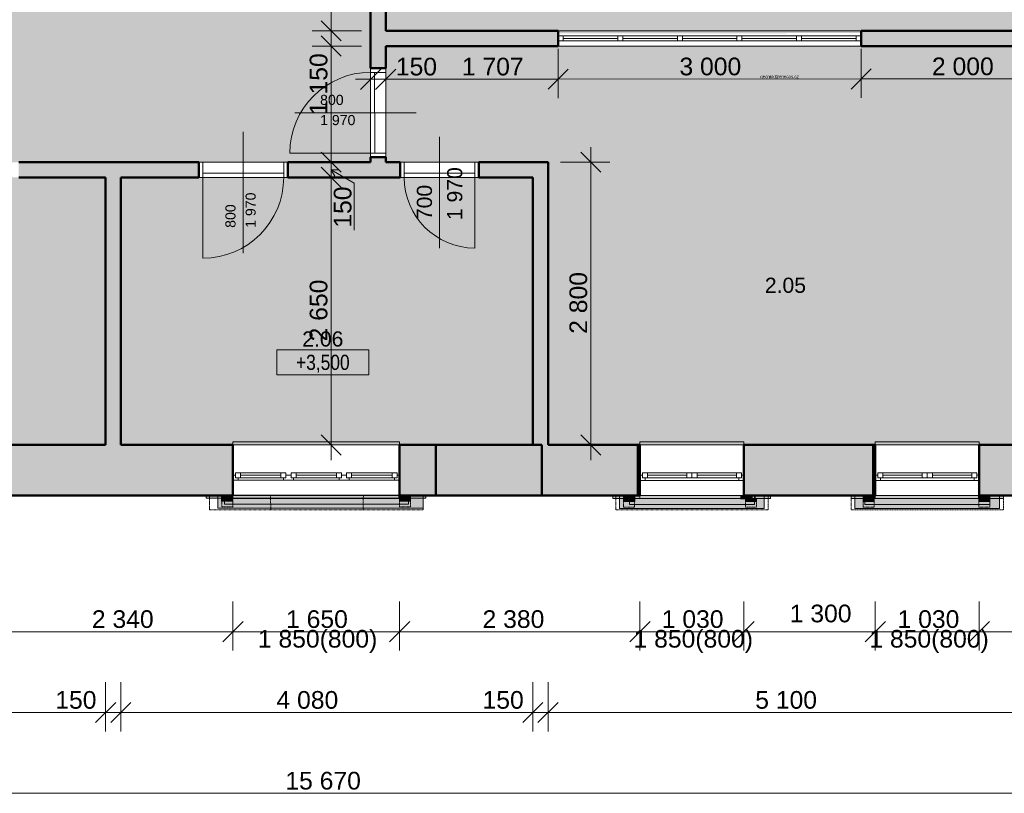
# Model space of a CAD drawing. Header units: millimetres. Extents: x -23760 to 3482, y -2786 to 20067.
# Tile 11 of 14: x -11153 to -1404, y -2599 to 5061. Entities that reach past the tile are written whole.
import ezdxf

# ---------------------------------------------------------------- set-up
doc = ezdxf.new("R2010")
doc.units = ezdxf.units.MM
doc.header["$MEASUREMENT"] = 0
doc.linetypes.add('Čerchovaná M', pattern=[4.5, 2.5, -0.85, 0.3, -0.85])
for name, color, linetype in [('7._POHLED ZÁPADNÍ_2_0', 7, 'Continuous'), ('7._POHLED ZÁPADNÍ_2_Anotace - SP', 7, 'Continuous'), ('7._POHLED ZÁPADNÍ_2_Bourané_3D prvky fasada stavajici', 7, 'Continuous'), ('7._POHLED ZÁPADNÍ_2_Bourané_Konstrukce - nosné', 7, 'Continuous'), ('7._POHLED ZÁPADNÍ_2_Bourané_Kóty - SP', 7, 'Continuous'), ('7._POHLED ZÁPADNÍ_2_Bourané_Otvory – Dveře', 7, 'Continuous'), ('7._POHLED ZÁPADNÍ_2_Bourané_Otvory – Okna', 7, 'Continuous'), ('7._POHLED ZÁPADNÍ_2_Bourané_Otvory – Značky dveří', 7, 'Continuous'), ('7._POHLED ZÁPADNÍ_2_Bourané_Výplně - Povrchové', 7, 'Continuous'), ('7._POHLED ZÁPADNÍ_2_Bourané_Výplně – Řezové', 7, 'Continuous'), ('7._POHLED ZÁPADNÍ_2_Konstrukce - nosné', 7, 'Continuous'), ('7._POHLED ZÁPADNÍ_2_Kóty - SP', 7, 'Continuous'), ('7._POHLED ZÁPADNÍ_2_Otvory – Značky dveří', 7, 'Continuous'), ('7._POHLED ZÁPADNÍ_2_Výplně – Řezové', 7, 'Continuous'), ('7._POHLED ZÁPADNÍ_2_Zóny', 7, 'Continuous')]:
    doc.layers.add(name, color=color, linetype=linetype)
doc.styles.add('GENEROVANÝ_STYL_1', font='txt')
doc.styles.add('GENEROVANÝ_STYL_2', font='txt')
doc.styles.add('GENEROVANÝ_STYL_3', font='txt')

msp = doc.modelspace()

# ---------------------------------------------------------------- hatches: boundary and pattern name
at = {"layer": '7._POHLED ZÁPADNÍ_2_Bourané_Výplně - Povrchové', "linetype": 'Continuous', "lineweight": 0, "true_color": 0xffffff}
for points in [[(-12774.4, 8750.7), (-12864.2, 3649.7), (-7678, 3649.7), (-7680.4, 8237.1), (-11025.6, 8573.7), (-11025.6, 8575.3)], [(-7550.7, 8224), (-7548.9, 4925.2), (-865.8, 4928.7), (-891, 7553.8)], [(-5933, 3649.7), (-5931.5, 850.9), (-826.7, 851.5), (-864.6, 4803.7), (-7528.6, 4800.3), (-7528, 3649.7)], [(-10306.5, 850.4), (-10307.9, 3499.7), (-12866.9, 3499.7), (-12867.5, 3462.8), (-15607, 3495.4), (-15653.6, 849.8)], [(-6070.4, 850.9), (-6071.7, 3499.7), (-10157.9, 3499.7), (-10156.5, 850.4)]]:
    msp.add_hatch(color=7, dxfattribs=at).paths.add_polyline_path(points)
at = {"layer": '7._POHLED ZÁPADNÍ_2_Bourané_Výplně - Povrchové', "linetype": 'Continuous', "lineweight": 0, "true_color": 0xfdfde4}
for points in [[(-9304.8, 356.3), (-9304.8, 324.7), (-9153, 324.7), (-9153, 356.3)], [(-9191.8, 352.6), (-9191.8, 225), (-8453.1, 225.1), (-7665.7, 225.2), (-7157.4, 225.3), (-7157.4, 352.9)], [(-9153, 352.7), (-9153, 321.1), (-9042.6, 321.1), (-9042.6, 352.7)], [(-9153, 323.9), (-9153, 292.3), (-9044.8, 292.3), (-9044.8, 323.9)], [(-9126.3, 352.7), (-9126.3, 263.9), (-7304.2, 263.3), (-7304.2, 352.9)], [(-9042.6, 354.2), (-9042.6, 322.7), (-7829, 322.8), (-7397.8, 322.8), (-7397.8, 354.4), (-8677.1, 354.3)], [(-7286.5, 352.3), (-7396.9, 352.4), (-7396.9, 320.8), (-7286.5, 320.7)], [(-7284.4, 324), (-7392.6, 324.1), (-7392.7, 292.5), (-7284.4, 292.4)], [(-7132.6, 355.6), (-7284.4, 355.7), (-7284.4, 324.2), (-7132.6, 324)], [(-5279.5, 352.8), (-5279.5, 321.2), (-5127.7, 321.3), (-5127.8, 352.9)], [(-5214.6, 349.4), (-5214.6, 221.8), (-3782.3, 221.9), (-3782.3, 349.5)], [(-5173, 349.4), (-5173, 317.8), (-5062.6, 317.8), (-5062.6, 349.4)], [(-5170.9, 321.2), (-5170.9, 289.6), (-5062.6, 289.6), (-5062.6, 321.2)], [(-5114.8, 349.4), (-5114.9, 260.4), (-3878.1, 259.9), (-3878, 349.6)], [(-5062.6, 351), (-5062.6, 319.4), (-4012.6, 319.5), (-4012.6, 351.1)], [(-3901.4, 349), (-4011.8, 349), (-4011.8, 317.4), (-3901.4, 317.4)], [(-3858.2, 320.7), (-3966.4, 320.8), (-3966.5, 289.2), (-3858.2, 289.1)], [(-3718, 352.2), (-3869.7, 352.3), (-3869.7, 320.7), (-3718, 320.6)], [(-2921.2, 353), (-2921.2, 321.4), (-2769.5, 321.5), (-2769.5, 353.1)], [(-2884.6, 349.7), (-2884.6, 222.1), (-1452.3, 222.2), (-1452.3, 349.8)], [(-2802, 349.7), (-2802, 318.1), (-2691.6, 318.1), (-2691.6, 349.7)], [(-2799.9, 321.4), (-2799.9, 289.8), (-2691.6, 289.8), (-2691.6, 321.4)], [(-2784.8, 349.7), (-2784.9, 260.6), (-1548.1, 260.2), (-1548, 349.8)], [(-2691.6, 351.3), (-2691.6, 319.7), (-1641.6, 319.8), (-1641.6, 351.4)], [(-1550.4, 349.2), (-1660.8, 349.3), (-1660.8, 317.7), (-1550.4, 317.6)], [(-1548.3, 321), (-1656.5, 321.1), (-1656.5, 289.5), (-1548.3, 289.4)], [(-1412.2, 352.5), (-1563.9, 352.6), (-1563.9, 321), (-1412.2, 320.9)]]:
    msp.add_hatch(color=7, dxfattribs=at).paths.add_polyline_path(points)
at = {"layer": '7._POHLED ZÁPADNÍ_2_Bourané_Výplně – Řezové', "linetype": 'Continuous', "lineweight": 0, "true_color": 0xd8d8cb}
for points in [[(-7529.7, 6980.2), (-7679.7, 6980.1), (-7678.5, 4579.4), (-7528.5, 4579.4)], [(-7528.7, 4950.2), (-7528.6, 4800.2), (-5821.3, 4800.2), (-5821.3, 4950.2)], [(-2821.3, 4800.2), (-821.7, 4800.2), (-821.7, 4950.2), (-2821.3, 4950.2)], [(-11162.2, 3649.7), (-11162.2, 3499.7), (-9378.6, 3499.7), (-9378.6, 3649.7)], [(-8498.6, 3499.7), (-7678, 3499.7), (-7678, 3649.7), (-8498.6, 3649.7)], [(-7528, 3699.4), (-7678, 3699.4), (-7678, 3649.7), (-7528, 3649.7)], [(-7678, 3649.7), (-7678, 3499.7), (-7386, 3499.7), (-7386, 3649.7)], [(-6606, 3649.7), (-6606, 3499.7), (-6071.7, 3499.7), (-6071.7, 3649.7)], [(-6071.7, 3649.7), (-6071.7, 3499.7), (-5921.7, 3649.7)], [(-6071.7, 3499.7), (-5921.7, 3499.7), (-5921.7, 3649.7)], [(-10301.7, 3499.7), (-10301.7, 849.7), (-10151.7, 849.7), (-10151.7, 3499.7)], [(-6071.7, 3499.7), (-6071.7, 849.7), (-5921.7, 849.7), (-5921.7, 3499.7)], [(-9042.6, 849.9), (-9042.6, 349.9), (-9041.1, 349.9), (-9041.1, 849.9)], [(-7031.6, 349.9), (-5981.6, 349.9), (-5981.6, 849.9), (-7031.6, 849.9)], [(-5031.4, 849.8), (-5031.4, 349.8), (-5011.4, 349.8), (-5011.4, 849.8)], [(-2701.4, 849.8), (-2701.4, 349.8), (-2681.4, 349.8), (-2681.4, 849.8)]]:
    msp.add_hatch(color=254, dxfattribs=at).paths.add_polyline_path(points)
at = {"layer": '7._POHLED ZÁPADNÍ_2_Výplně – Řezové', "linetype": 'Continuous', "lineweight": 13}
for points in [[(-11381.2, 350), (-9042.6, 349.9), (-9042.6, 849.9), (-11381.2, 850)], [(-7391.1, 349.9), (-7031.6, 349.9), (-7031.6, 849.9), (-7391.1, 849.9)], [(-5981.6, 849.9), (-5981.6, 349.9), (-5031.4, 349.8), (-5031.4, 849.8)], [(-3981.4, 349.8), (-2701.4, 349.8), (-2701.4, 849.8), (-3981.4, 849.8)], [(-1651.4, 349.7), (-821.7, 349.7), (-821.7, 849.7), (-1651.4, 849.7)]]:
    msp.add_hatch(color=254, dxfattribs=at).paths.add_polyline_path(points)

# ---------------------------------------------------------------- linework, layer by layer
at = {"layer": '7._POHLED ZÁPADNÍ_2_Anotace - SP', "color": 154, "linetype": 'Continuous', "lineweight": 13}
for p, q in [((-7695, 1791.5), (-8607.4, 1791.5)), ((-8607.4, 1791.5), (-8607.4, 1544.4)), ((-7695, 1544.4), (-7695, 1791.5)), ((-8607.4, 1544.4), (-7695, 1544.4))]:
    msp.add_line(p, q, dxfattribs=at)
at = {"layer": '7._POHLED ZÁPADNÍ_2_Bourané_3D prvky fasada stavajici', "color": 42, "linetype": 'Continuous', "lineweight": 20, "true_color": 0xe4ad2c, "flags": 128}
for points in [[(-9304.8, 356.3), (-9304.8, 324.7), (-9153, 324.7), (-9153, 356.3)], [(-9191.8, 352.6), (-9191.8, 225), (-8453.1, 225.1), (-7665.7, 225.2), (-7157.4, 225.3), (-7157.4, 352.9)], [(-9153, 352.7), (-9153, 321.1), (-9042.6, 321.1), (-9042.6, 352.7)], [(-9153, 323.9), (-9153, 292.3), (-9044.8, 292.3), (-9044.8, 323.9)], [(-9126.3, 352.7), (-7304.2, 352.9), (-7304.2, 263.3), (-9126.3, 263.9)], [(-7286.5, 352.3), (-7286.5, 320.7), (-7396.9, 320.8), (-7396.9, 352.4)], [(-7284.4, 324), (-7284.4, 292.4), (-7392.7, 292.5), (-7392.6, 324.1)], [(-7132.6, 355.6), (-7132.6, 324), (-7284.4, 324.2), (-7284.4, 355.7)], [(-5279.5, 352.8), (-5279.5, 321.2), (-5127.7, 321.3), (-5127.8, 352.9)], [(-5214.6, 349.4), (-5214.6, 221.8), (-3782.3, 221.9), (-3782.3, 349.5)], [(-5173, 349.4), (-5173, 317.8), (-5062.6, 317.8), (-5062.6, 349.4)], [(-5170.9, 321.2), (-5170.9, 289.6), (-5062.6, 289.6), (-5062.6, 321.2)], [(-5114.8, 349.4), (-3878, 349.6), (-3878.1, 259.9), (-5114.9, 260.4)], [(-5062.6, 351), (-5062.6, 319.4), (-4012.6, 319.5), (-4012.6, 351.1)], [(-3901.4, 349), (-3901.4, 317.4), (-4011.8, 317.4), (-4011.8, 349)], [(-3858.2, 320.7), (-3858.2, 289.1), (-3966.5, 289.2), (-3966.4, 320.8)], [(-3718, 352.2), (-3718, 320.6), (-3869.7, 320.7), (-3869.7, 352.3)], [(-2921.2, 353), (-2921.2, 321.4), (-2769.5, 321.5), (-2769.5, 353.1)], [(-2884.6, 349.7), (-2884.6, 222.1), (-1452.3, 222.2), (-1452.3, 349.8)], [(-2802, 349.7), (-2802, 318.1), (-2691.6, 318.1), (-2691.6, 349.7)], [(-2799.9, 321.4), (-2799.9, 289.8), (-2691.6, 289.8), (-2691.6, 321.4)], [(-2784.8, 349.7), (-1548, 349.8), (-1548.1, 260.2), (-2784.9, 260.6)], [(-2691.6, 351.3), (-2691.6, 319.7), (-1641.6, 319.8), (-1641.6, 351.4)], [(-1550.4, 349.2), (-1550.4, 317.6), (-1660.8, 317.7), (-1660.8, 349.3)], [(-1548.3, 321), (-1548.3, 289.4), (-1656.5, 289.5), (-1656.5, 321.1)], [(-1412.2, 352.5), (-1412.2, 320.9), (-1563.9, 321), (-1563.9, 352.6)]]:
    msp.add_lwpolyline(points, close=True, dxfattribs=at)
at = {"layer": '7._POHLED ZÁPADNÍ_2_Bourané_3D prvky fasada stavajici', "color": 42, "linetype": 'Čerchovaná M', "lineweight": 20, "true_color": 0xe4ad2c, "flags": 128}
for points in [[(-9272.8, 350.6), (-9272.8, 235.8)], [(-9272.7, 209.2), (-9272.7, 350.6)], [(-8669.2, 350.6), (-9272.7, 350.6)], [(-9042.6, 320.5), (-9150.9, 320.5)], [(-9150.9, 320.5), (-9150.9, 236.8)], [(-9042.6, 320.5), (-9042.6, 236.9)], [(-8666.4, 209.2), (-8669.2, 350.6)], [(-7751.6, 350.6), (-7804.5, 350.6), (-7885, 350.6), (-7971.4, 350.6), (-8062, 350.6), (-8155.3, 350.6), (-8249.5, 350.6), (-8343.1, 350.6), (-8434.3, 350.6), (-8521.5, 350.6), (-8603.1, 350.6), (-8668.6, 350.6)], [(-7752.9, 209.2), (-7750, 350.6)], [(-7750, 350.6), (-7751.6, 350.6)], [(-7156.2, 350.6), (-7750, 350.6)], [(-7284.4, 320.7), (-7392.6, 320.7)], [(-7392.6, 320.7), (-7392.6, 237.1)], [(-7284.4, 320.7), (-7284.4, 237.1)], [(-7156.2, 209.2), (-7156.2, 350.6)], [(-3742.2, 349.4), (-5251.2, 349.9)], [(-5251.2, 349.9), (-5251.2, 208.5)], [(-5064.8, 317.8), (-5173, 317.8)], [(-5173, 317.8), (-5173, 234.1)], [(-5064.8, 317.8), (-5064.8, 234.1)], [(-3858.3, 317.4), (-3966.5, 317.4)], [(-3966.5, 317.4), (-3966.5, 233.7)], [(-3858.3, 317.4), (-3858.2, 233.7)], [(-3742.2, 349.4), (-3742.3, 208)], [(-1412.2, 349.6), (-2921.2, 350.2)], [(-2921.2, 350.2), (-2921.2, 208.8)], [(-2693.8, 318.1), (-2802, 318.1)], [(-2802, 318.1), (-2802, 234.4)], [(-2693.8, 318.1), (-2693.8, 234.4)], [(-1548.3, 317.7), (-1656.5, 317.7)], [(-1656.5, 317.7), (-1656.5, 234)], [(-1548.3, 317.7), (-1548.2, 234)], [(-1412.2, 349.6), (-1412.3, 208.2)], [(-9272.8, 235.7), (-9272.8, 226.5)], [(-9272.8, 226.4), (-9272.8, 213.2)], [(-9272.8, 213.2), (-9272.7, 212.3)], [(-9272.7, 212.3), (-9272.7, 209.3)], [(-8666.4, 209.2), (-9272.7, 209.2)], [(-9150.9, 236.8), (-9042.6, 236.9)], [(-7752.9, 209.2), (-7808.3, 209.2), (-7888.1, 209.2), (-7973.6, 209.2), (-8063.4, 209.2), (-8155.8, 209.2), (-8249.1, 209.2), (-8341.8, 209.2), (-8432.1, 209.2), (-8518.5, 209.2), (-8599.4, 209.2), (-8665.9, 209.2)], [(-7754.4, 209.3), (-7752.9, 209.2)], [(-7156.2, 209.2), (-7752.9, 209.2)], [(-7392.6, 237.1), (-7284.4, 237.1)], [(-5251.2, 208.5), (-3742.3, 208)], [(-5173, 234.1), (-5064.8, 234.1)], [(-3966.5, 233.7), (-3858.2, 233.7)], [(-2921.2, 208.8), (-1412.3, 208.2)], [(-2802, 234.4), (-2693.8, 234.4)], [(-1656.5, 234), (-1548.2, 234)]]:
    msp.add_lwpolyline(points, dxfattribs=at)
at = {"layer": '7._POHLED ZÁPADNÍ_2_Bourané_3D prvky fasada stavajici', "color": 42, "linetype": 'Continuous', "lineweight": 20, "true_color": 0xe4ad2c, "flags": 128}
for points in [[(-9042.6, 354.2), (-8677.1, 354.3), (-7397.8, 354.4)], [(-9042.6, 322.7), (-9042.6, 354.2)], [(-7397.8, 322.8), (-7829, 322.8), (-9042.6, 322.7)], [(-7397.8, 354.4), (-7397.8, 322.8)]]:
    msp.add_lwpolyline(points, dxfattribs=at)
at = {"layer": '7._POHLED ZÁPADNÍ_2_Bourané_Konstrukce - nosné', "color": 42, "linetype": 'Continuous', "lineweight": 50, "true_color": 0xe4ad2c}
for p, q in [((-5821.3, 4900.2), (-5821.3, 4950.2)), ((-5821.3, 4850.2), (-5821.3, 4900.2)), ((-2821.3, 4900.2), (-2821.3, 4950.2)), ((-2821.3, 4850.2), (-2821.3, 4900.2)), ((-5821.3, 4800.2), (-5821.3, 4850.2)), ((-2821.3, 4800.2), (-2821.3, 4850.2)), ((-7678.5, 4579.4), (-7528.5, 4579.4)), ((-9378.6, 3499.7), (-9378.6, 3649.7)), ((-8498.6, 3499.7), (-8498.6, 3649.7)), ((-7678, 3699.4), (-7528, 3699.4)), ((-7386, 3499.7), (-7386, 3649.7)), ((-6606, 3499.7), (-6606, 3649.7))]:
    msp.add_line(p, q, dxfattribs=at)
at = {"layer": '7._POHLED ZÁPADNÍ_2_Bourané_Konstrukce - nosné', "color": 42, "linetype": 'Continuous', "lineweight": 50, "true_color": 0xe4ad2c, "flags": 128}
for points in [[(-7679.7, 6980.1), (-7678.5, 4579.4)], [(-7528.7, 4950.2), (-7529.7, 6980.2)], [(-5821.3, 4950.2), (-7528.7, 4950.2)], [(-821.7, 4950.2), (-2821.3, 4950.2)], [(-7528.6, 4800.2), (-5821.3, 4800.2)], [(-7528.5, 4579.4), (-7528.6, 4800.2)], [(-2821.3, 4800.2), (-821.7, 4800.2)], [(-9378.6, 3649.7), (-11162.2, 3649.7)], [(-7678, 3649.7), (-8498.6, 3649.7)], [(-7678, 3699.4), (-7678, 3649.7)], [(-7528, 3649.7), (-7528, 3699.4)], [(-7386, 3649.7), (-7528, 3649.7)], [(-6071.7, 3649.7), (-6606, 3649.7)], [(-5921.7, 3649.7), (-6071.7, 3649.7)], [(-5921.7, 849.7), (-5921.7, 3649.7)], [(-11162.2, 3499.7), (-10301.7, 3499.7)], [(-10301.7, 3499.7), (-10301.7, 849.7)], [(-10151.7, 849.7), (-10151.7, 3499.7)], [(-10151.7, 3499.7), (-9378.6, 3499.7)], [(-8498.6, 3499.7), (-7678, 3499.7)], [(-7678, 3499.7), (-7386, 3499.7)], [(-6606, 3499.7), (-6071.7, 3499.7)], [(-6071.7, 3499.7), (-6071.7, 849.7)], [(-9041.1, 849.9), (-9042.6, 849.9)], [(-9041.1, 849.9), (-9041.1, 349.9)], [(-5981.6, 849.9), (-7031.6, 849.9)], [(-5011.4, 849.8), (-5031.4, 849.8)], [(-5011.4, 849.8), (-5011.4, 349.8)], [(-3981.4, 349.8), (-3981.4, 849.8)], [(-2681.4, 849.8), (-2701.4, 849.8)], [(-2681.4, 849.8), (-2681.4, 349.8)], [(-1651.4, 349.7), (-1651.4, 849.7)], [(-9042.6, 349.9), (-9041.1, 349.9)], [(-7031.6, 349.9), (-5981.6, 349.9)], [(-5031.4, 349.8), (-5011.4, 349.8)], [(-2701.4, 349.8), (-2681.4, 349.8)]]:
    msp.add_lwpolyline(points, dxfattribs=at)
at = {"layer": '7._POHLED ZÁPADNÍ_2_Bourané_Kóty - SP', "color": 42, "linetype": 'Continuous', "lineweight": 13, "true_color": 0xe4ad2c}
for p, q in [((-8068.9, 4950.2), (-8068.9, 8234.9)), ((-8168.9, 5050.2), (-7968.9, 4850.2)), ((-7768.9, 4950.2), (-8256.4, 4950.2)), ((-8168.9, 4900.2), (-7968.9, 4700.2)), ((-8068.9, 4800.2), (-8068.9, 4950.2)), ((-7768.9, 4800.2), (-8256.4, 4800.2)), ((-8068.9, 3649.7), (-8068.9, 4800.2)), ((-7678.6, 4771), (-7678.3, 4283.5)), ((-7528.6, 4771), (-7528.3, 4283.5)), ((-5821.3, 4771.9), (-5821, 4284.4)), ((-2821.3, 4773.5), (-2821, 4286)), ((-7778.4, 4370.9), (-7578.5, 4571)), ((-7428.5, 4571.1), (-7628.4, 4371)), ((-5921.1, 4371.9), (-5721.2, 4572)), ((-2921.1, 4373.4), (-2721.2, 4573.5)), ((-7678.4, 4471), (-7828.4, 4470.9)), ((-7528.4, 4471), (-7678.4, 4471)), ((-5821.1, 4471.9), (-7528.4, 4471)), ((-2821.1, 4473.5), (-5821.1, 4471.9)), ((-821.5, 4474.5), (-2821.1, 4473.5)), ((-8168.9, 3749.7), (-7968.9, 3549.7)), ((-5397.2, 3549.7), (-5597.2, 3749.7)), ((-5497.2, 3649.7), (-5497.2, 3799.7)), ((-7881.4, 3649.7), (-8368.9, 3649.7)), ((-8068.9, 3499.7), (-8068.9, 3649.7)), ((-5309.7, 3649.7), (-5797.2, 3649.7)), ((-5497.2, 849.7), (-5497.2, 3649.7)), ((-8168.9, 3599.7), (-7968.9, 3399.7)), ((-8068.9, 3574.7), (-7840.7, 3443)), ((-8068.9, 3574.7), (-7993.9, 3574.7)), ((-8068.9, 3574.7), (-8031.4, 3509.8)), ((-7881.4, 3499.7), (-8368.9, 3499.7)), ((-8068.9, 849.7), (-8068.9, 3499.7)), ((-7840.7, 3443), (-7840.7, 3424.7)), ((-7840.7, 3424.7), (-7840.7, 2976.3)), ((-8168.9, 949.7), (-7968.9, 749.7)), ((-5597.2, 949.7), (-5397.2, 749.7)), ((-7881.4, 849.7), (-8368.9, 849.7)), ((-8068.9, 699.7), (-8068.9, 849.7)), ((-5309.7, 849.7), (-5797.2, 849.7)), ((-5497.2, 699.7), (-5497.2, 849.7)), ((-9041.1, -1186.5), (-9041.1, -699)), ((-7391.1, -1186.5), (-7391.1, -699)), ((-5011.4, -1186.5), (-5011.4, -699)), ((-3981.4, -1186.5), (-3981.4, -699)), ((-2681.4, -1186.5), (-2681.4, -699)), ((-1651.4, -1186.5), (-1651.4, -699)), ((-8941.1, -899), (-9141.1, -1099)), ((-7291.1, -899), (-7491.1, -1099)), ((-4911.4, -899), (-5111.4, -1099)), ((-3881.4, -899), (-4081.4, -1099)), ((-2581.4, -899), (-2781.4, -1099)), ((-1551.4, -899), (-1751.4, -1099)), ((-11381.2, -999), (-9041.1, -999)), ((-9041.1, -999), (-7391.1, -999)), ((-7391.1, -999), (-5011.4, -999)), ((-5011.4, -999), (-3981.4, -999)), ((-3981.4, -999), (-2681.4, -999)), ((-2681.4, -999), (-1651.4, -999)), ((-1651.4, -999), (-321.7, -999)), ((-10301.7, -1986.5), (-10301.7, -1499)), ((-10151.7, -1986.5), (-10151.7, -1499)), ((-6071.7, -1986.5), (-6071.7, -1499)), ((-5921.7, -1986.5), (-5921.7, -1499)), ((-10201.7, -1699), (-10401.7, -1899)), ((-10051.7, -1699), (-10251.7, -1899)), ((-5971.7, -1699), (-6171.7, -1899)), ((-5821.7, -1699), (-6021.7, -1899)), ((-15661.4, -1799), (-10301.7, -1799)), ((-10301.7, -1799), (-10151.7, -1799)), ((-10151.7, -1799), (-6071.7, -1799)), ((-6071.7, -1799), (-5921.7, -1799)), ((-5921.7, -1799), (-821.7, -1799)), ((-15991.4, -2599), (-321.7, -2599))]:
    msp.add_line(p, q, dxfattribs=at)
at = {"layer": '7._POHLED ZÁPADNÍ_2_Bourané_Otvory – Dveře', "color": 42, "linetype": 'Continuous', "lineweight": 13, "true_color": 0xe4ad2c}
for p, q in [((-7678.5, 4579.4), (-7678, 3699.4)), ((-7678.5, 4539.4), (-7678.5, 4579.4)), ((-7678.5, 4579.4), (-7528.5, 4579.4)), ((-7678.5, 4579.4), (-7528.5, 4579.4)), ((-7678.5, 4579.4), (-7528.5, 4579.4)), ((-7528.5, 4539.4), (-7678.5, 4539.4)), ((-7678.5, 4539.4), (-7678, 3739.4)), ((-7638.5, 4539.4), (-7678.5, 4539.4)), ((-7638, 3739.4), (-7638.5, 4539.4)), ((-7528.5, 4579.4), (-7528, 3699.4)), ((-7528.5, 4579.4), (-7528.5, 4539.4)), ((-7678, 3739.4), (-8478, 3738.9)), ((-7678, 3699.4), (-7678, 3739.4)), ((-7678, 3739.4), (-7528, 3739.4)), ((-7678, 3739.4), (-7638, 3739.4)), ((-7528, 3739.4), (-7528, 3699.4)), ((-8498.6, 3649.7), (-9378.6, 3649.7)), ((-9378.6, 3649.7), (-9378.6, 3499.7)), ((-9338.6, 3649.7), (-9378.6, 3649.7)), ((-9378.6, 3499.7), (-9378.6, 3649.7)), ((-9378.6, 3499.7), (-9378.6, 3649.7)), ((-9338.6, 3499.7), (-9338.6, 3649.7)), ((-8538.6, 3649.7), (-8538.6, 3499.7)), ((-8498.6, 3649.7), (-8538.6, 3649.7)), ((-8498.6, 3499.7), (-8498.6, 3649.7)), ((-8498.6, 3499.7), (-8498.6, 3649.7)), ((-8498.6, 3499.7), (-8498.6, 3649.7)), ((-7528, 3699.4), (-7678, 3699.4)), ((-7678, 3699.4), (-7528, 3699.4)), ((-7678, 3699.4), (-7528, 3699.4)), ((-7386, 3649.7), (-6606, 3649.7)), ((-7386, 3499.7), (-7386, 3649.7)), ((-7386, 3649.7), (-7346, 3649.7)), ((-7386, 3499.7), (-7386, 3649.7)), ((-7386, 3499.7), (-7386, 3649.7)), ((-7346, 3649.7), (-7346, 3499.7)), ((-6646, 3499.7), (-6646, 3649.7)), ((-6646, 3649.7), (-6606, 3649.7)), ((-6606, 3649.7), (-6606, 3499.7)), ((-6606, 3499.7), (-6606, 3649.7)), ((-6606, 3499.7), (-6606, 3649.7)), ((-9338.6, 3499.7), (-9338.6, 3539.7)), ((-9338.6, 3539.7), (-8538.6, 3539.7)), ((-8538.6, 3539.7), (-8538.6, 3499.7)), ((-6646, 3539.7), (-7346, 3539.7)), ((-7346, 3539.7), (-7346, 3499.7)), ((-6646, 3499.7), (-6646, 3539.7)), ((-8498.6, 3499.7), (-9378.6, 3499.7)), ((-9378.6, 3499.7), (-9338.6, 3499.7)), ((-9338.6, 3499.7), (-9338.6, 2699.7)), ((-8538.6, 3499.7), (-9338.6, 3499.7)), ((-8538.6, 3499.7), (-8498.6, 3499.7)), ((-7386, 3499.7), (-6606, 3499.7)), ((-7346, 3499.7), (-7386, 3499.7)), ((-7346, 3499.7), (-6646, 3499.7)), ((-6646, 3499.7), (-6646, 2799.7)), ((-6606, 3499.7), (-6646, 3499.7))]:
    msp.add_line(p, q, dxfattribs=at)
for centre, radius, start, end in [((-7678, 3739.4), 800, 90.02977, 180.02977), ((-9338.6, 3499.7), 800, 270, 0), ((-6646, 3499.7), 700, 180, 270)]:
    msp.add_arc(centre, radius, start, end, dxfattribs=at)
at = {"layer": '7._POHLED ZÁPADNÍ_2_Bourané_Otvory – Okna', "color": 42, "linetype": 'Continuous', "lineweight": 13, "true_color": 0xe4ad2c}
for p, q in [((-2821.3, 4950.2), (-5821.3, 4950.2)), ((-5821.3, 4900.2), (-5821.3, 4950.2)), ((-5821.3, 4900.2), (-5771.3, 4900.2)), ((-5821.3, 4850.2), (-5821.3, 4900.2)), ((-5821.3, 4850.2), (-5821.3, 4900.2)), ((-5771.3, 4900.2), (-5771.3, 4850.2)), ((-5771.3, 4900.2), (-5231.3, 4900.2)), ((-5231.3, 4875.2), (-5771.3, 4875.2)), ((-5231.3, 4850.2), (-5231.3, 4900.2)), ((-5231.3, 4900.2), (-5206.3, 4900.2)), ((-5206.3, 4900.2), (-5181.3, 4900.2)), ((-5181.3, 4900.2), (-5181.3, 4850.2)), ((-5181.3, 4900.2), (-4641.3, 4900.2)), ((-4641.3, 4875.2), (-5181.3, 4875.2)), ((-4641.3, 4850.2), (-4641.3, 4900.2)), ((-4641.3, 4900.2), (-4616.3, 4900.2)), ((-4616.3, 4900.2), (-4591.3, 4900.2)), ((-4591.3, 4900.2), (-4591.3, 4850.2)), ((-4591.3, 4900.2), (-4051.3, 4900.2)), ((-4051.3, 4875.2), (-4591.3, 4875.2)), ((-4051.3, 4850.2), (-4051.3, 4900.2)), ((-4051.3, 4900.2), (-4026.3, 4900.2)), ((-4026.3, 4900.2), (-4001.3, 4900.2)), ((-4001.3, 4900.2), (-4001.3, 4850.2)), ((-4001.3, 4900.2), (-3461.3, 4900.2)), ((-3461.3, 4875.2), (-4001.3, 4875.2)), ((-3461.3, 4850.2), (-3461.3, 4900.2)), ((-3461.3, 4900.2), (-3436.3, 4900.2)), ((-3436.3, 4900.2), (-3411.3, 4900.2)), ((-3411.3, 4900.2), (-3411.3, 4850.2)), ((-3411.3, 4900.2), (-2871.3, 4900.2)), ((-2871.3, 4875.2), (-3411.3, 4875.2)), ((-2871.3, 4850.2), (-2871.3, 4900.2)), ((-2871.3, 4900.2), (-2821.3, 4900.2)), ((-2821.3, 4900.2), (-2821.3, 4950.2)), ((-2821.3, 4850.2), (-2821.3, 4900.2)), ((-2821.3, 4850.2), (-2821.3, 4900.2)), ((-5771.3, 4850.2), (-5821.3, 4850.2)), ((-5821.3, 4800.2), (-5821.3, 4850.2)), ((-2821.3, 4800.2), (-5821.3, 4800.2)), ((-5231.3, 4850.2), (-5771.3, 4850.2)), ((-5206.3, 4850.2), (-5231.3, 4850.2)), ((-5181.3, 4850.2), (-5206.3, 4850.2)), ((-4641.3, 4850.2), (-5181.3, 4850.2)), ((-4616.3, 4850.2), (-4641.3, 4850.2)), ((-4591.3, 4850.2), (-4616.3, 4850.2)), ((-4051.3, 4850.2), (-4591.3, 4850.2)), ((-4026.3, 4850.2), (-4051.3, 4850.2)), ((-4001.3, 4850.2), (-4026.3, 4850.2)), ((-3461.3, 4850.2), (-4001.3, 4850.2)), ((-3436.3, 4850.2), (-3461.3, 4850.2)), ((-3411.3, 4850.2), (-3436.3, 4850.2)), ((-2871.3, 4850.2), (-3411.3, 4850.2)), ((-2821.3, 4850.2), (-2871.3, 4850.2)), ((-2821.3, 4800.2), (-2821.3, 4850.2)), ((-9041.1, 849.9), (-9041.1, 879.9)), ((-9041.1, 879.9), (-7391.1, 879.9)), ((-7391.1, 879.9), (-7391.1, 849.9)), ((-5011.4, 849.8), (-5011.4, 879.8)), ((-5011.4, 879.8), (-3981.4, 879.8)), ((-3981.4, 879.8), (-3981.4, 849.8)), ((-2681.4, 849.8), (-2681.4, 879.8)), ((-2681.4, 879.8), (-1651.4, 879.7)), ((-1651.4, 879.7), (-1651.4, 849.7)), ((-9041.1, 849.9), (-7391.1, 849.9)), ((-9041.1, 549.9), (-9041.1, 849.9)), ((-7391.1, 549.9), (-7391.1, 849.9)), ((-5011.4, 849.8), (-3981.4, 849.8)), ((-5011.4, 549.8), (-5011.4, 849.8)), ((-3981.4, 549.8), (-3981.4, 849.8)), ((-2681.4, 849.8), (-1651.4, 849.7)), ((-2681.4, 549.8), (-2681.4, 849.8)), ((-1651.4, 549.7), (-1651.4, 849.7)), ((-9041.1, 549.9), (-9016.1, 549.9)), ((-9041.1, 499.9), (-9041.1, 549.9)), ((-9041.1, 499.9), (-9041.1, 549.9)), ((-8991.1, 499.9), (-9041.1, 499.9)), ((-9041.1, 349.9), (-9041.1, 499.9)), ((-9016.1, 574.9), (-8966.1, 574.9)), ((-9016.1, 524.9), (-9016.1, 574.9)), ((-9016.1, 549.9), (-9016.1, 524.9)), ((-9016.1, 524.9), (-8991.1, 524.9)), ((-8966.1, 524.9), (-9016.1, 524.9)), ((-8991.1, 524.9), (-8991.1, 499.9)), ((-8541.1, 499.9), (-8991.1, 499.9)), ((-8966.1, 574.9), (-8566.1, 574.9)), ((-8966.1, 574.9), (-8966.1, 524.9)), ((-8966.1, 574.9), (-8566.1, 574.9)), ((-8966.1, 549.9), (-8566.1, 549.9)), ((-8566.1, 524.9), (-8966.1, 524.9)), ((-8566.1, 524.9), (-8566.1, 574.9)), ((-8566.1, 574.9), (-8516.1, 574.9)), ((-8516.1, 524.9), (-8566.1, 524.9)), ((-8541.1, 499.9), (-8541.1, 524.9)), ((-8541.1, 524.9), (-8516.1, 524.9)), ((-8491.1, 499.9), (-8541.1, 499.9)), ((-8516.1, 574.9), (-8516.1, 524.9)), ((-8516.1, 524.9), (-8516.1, 549.9)), ((-8516.1, 549.9), (-8491.1, 549.9)), ((-8491.1, 549.9), (-8466.1, 549.9)), ((-8441.1, 499.9), (-8491.1, 499.9)), ((-8466.1, 574.9), (-8416.1, 574.9)), ((-8466.1, 524.9), (-8466.1, 574.9)), ((-8466.1, 549.9), (-8466.1, 524.9)), ((-8466.1, 524.9), (-8441.1, 524.9)), ((-8416.1, 524.9), (-8466.1, 524.9)), ((-8441.1, 524.9), (-8441.1, 499.9)), ((-7991.1, 499.9), (-8441.1, 499.9)), ((-8416.1, 574.9), (-8016.1, 574.9)), ((-8416.1, 574.9), (-8416.1, 524.9)), ((-8416.1, 574.9), (-8016.1, 574.9)), ((-8416.1, 549.9), (-8016.1, 549.9)), ((-8016.1, 524.9), (-8416.1, 524.9)), ((-8016.1, 524.9), (-8016.1, 574.9)), ((-8016.1, 574.9), (-7966.1, 574.9)), ((-7966.1, 524.9), (-8016.1, 524.9)), ((-7991.1, 499.9), (-7991.1, 524.9)), ((-7991.1, 524.9), (-7966.1, 524.9)), ((-7941.1, 499.9), (-7991.1, 499.9)), ((-7966.1, 574.9), (-7966.1, 524.9)), ((-7966.1, 524.9), (-7966.1, 549.9)), ((-7966.1, 549.9), (-7941.1, 549.9)), ((-7941.1, 549.9), (-7916.1, 549.9)), ((-7891.1, 499.9), (-7941.1, 499.9)), ((-7916.1, 574.9), (-7866.1, 574.9)), ((-7916.1, 524.9), (-7916.1, 574.9)), ((-7916.1, 549.9), (-7916.1, 524.9)), ((-7916.1, 524.9), (-7891.1, 524.9)), ((-7866.1, 524.9), (-7916.1, 524.9)), ((-7891.1, 524.9), (-7891.1, 499.9)), ((-7441.1, 499.9), (-7891.1, 499.9)), ((-7866.1, 574.9), (-7466.1, 574.9)), ((-7866.1, 574.9), (-7866.1, 524.9)), ((-7866.1, 574.9), (-7466.1, 574.9)), ((-7866.1, 549.9), (-7466.1, 549.9)), ((-7466.1, 524.9), (-7866.1, 524.9)), ((-7466.1, 524.9), (-7466.1, 574.9)), ((-7466.1, 574.9), (-7416.1, 574.9)), ((-7416.1, 524.9), (-7466.1, 524.9)), ((-7441.1, 499.9), (-7441.1, 524.9)), ((-7441.1, 524.9), (-7416.1, 524.9)), ((-7391.1, 499.9), (-7441.1, 499.9)), ((-7416.1, 574.9), (-7416.1, 524.9)), ((-7416.1, 524.9), (-7416.1, 549.9)), ((-7416.1, 549.9), (-7391.1, 549.9)), ((-7391.1, 499.9), (-7391.1, 549.9)), ((-7391.1, 499.9), (-7391.1, 549.9)), ((-7391.1, 349.9), (-7391.1, 499.9)), ((-5011.4, 549.8), (-4986.4, 549.8)), ((-5011.4, 499.8), (-5011.4, 549.8)), ((-5011.4, 499.8), (-5011.4, 549.8)), ((-4961.4, 499.8), (-5011.4, 499.8)), ((-5011.4, 349.8), (-5011.4, 499.8)), ((-4986.4, 574.8), (-4936.4, 574.8)), ((-4986.4, 524.8), (-4986.4, 574.8)), ((-4986.4, 549.8), (-4986.4, 524.8)), ((-4986.4, 524.8), (-4961.4, 524.8)), ((-4936.4, 524.8), (-4986.4, 524.8)), ((-4961.4, 524.8), (-4961.4, 499.8)), ((-4496.4, 499.8), (-4961.4, 499.8)), ((-4936.4, 574.8), (-4546.4, 574.8)), ((-4936.4, 574.8), (-4936.4, 524.8)), ((-4936.4, 574.8), (-4546.4, 574.8)), ((-4936.4, 549.8), (-4546.4, 549.8)), ((-4546.4, 524.8), (-4936.4, 524.8)), ((-4546.4, 524.8), (-4546.4, 574.8)), ((-4546.4, 574.8), (-4496.4, 574.8)), ((-4496.4, 524.8), (-4546.4, 524.8)), ((-4496.4, 574.8), (-4496.4, 524.8)), ((-4496.4, 574.8), (-4446.4, 574.8)), ((-4496.4, 524.8), (-4496.4, 574.8)), ((-4446.4, 524.8), (-4496.4, 524.8)), ((-4031.4, 499.8), (-4496.4, 499.8)), ((-4446.4, 574.8), (-4056.4, 574.8)), ((-4446.4, 574.8), (-4446.4, 524.8)), ((-4446.4, 574.8), (-4056.4, 574.8)), ((-4446.4, 549.8), (-4056.4, 549.8)), ((-4056.4, 524.8), (-4446.4, 524.8)), ((-4056.4, 524.8), (-4056.4, 574.8)), ((-4056.4, 574.8), (-4006.4, 574.8)), ((-4006.4, 524.8), (-4056.4, 524.8)), ((-4031.4, 499.8), (-4031.4, 524.8)), ((-4031.4, 524.8), (-4006.4, 524.8)), ((-3981.4, 499.8), (-4031.4, 499.8)), ((-4006.4, 574.8), (-4006.4, 524.8)), ((-4006.4, 524.8), (-4006.4, 549.8)), ((-4006.4, 549.8), (-3981.4, 549.8)), ((-3981.4, 499.8), (-3981.4, 549.8)), ((-3981.4, 499.8), (-3981.4, 549.8)), ((-3981.4, 349.8), (-3981.4, 499.8)), ((-2681.4, 549.8), (-2656.4, 549.8)), ((-2681.4, 499.8), (-2681.4, 549.8)), ((-2681.4, 499.8), (-2681.4, 549.8)), ((-2631.4, 499.8), (-2681.4, 499.8)), ((-2681.4, 349.8), (-2681.4, 499.8)), ((-2656.4, 574.8), (-2606.4, 574.8)), ((-2656.4, 524.8), (-2656.4, 574.8)), ((-2656.4, 549.8), (-2656.4, 524.8)), ((-2656.4, 524.8), (-2631.4, 524.8)), ((-2606.4, 524.8), (-2656.4, 524.8)), ((-2631.4, 524.8), (-2631.4, 499.8)), ((-2166.4, 499.8), (-2631.4, 499.8)), ((-2606.4, 574.8), (-2216.4, 574.8)), ((-2606.4, 574.8), (-2606.4, 524.8)), ((-2606.4, 574.8), (-2216.4, 574.8)), ((-2606.4, 549.8), (-2216.4, 549.8)), ((-2216.4, 524.8), (-2606.4, 524.8)), ((-2216.4, 524.8), (-2216.4, 574.8)), ((-2216.4, 574.8), (-2166.4, 574.8)), ((-2166.4, 524.8), (-2216.4, 524.8)), ((-2166.4, 574.8), (-2166.4, 524.8)), ((-2166.4, 574.8), (-2116.4, 574.8)), ((-2166.4, 524.8), (-2166.4, 574.8)), ((-2116.4, 524.8), (-2166.4, 524.8)), ((-1701.4, 499.7), (-2166.4, 499.8)), ((-2116.4, 574.8), (-1726.4, 574.7)), ((-2116.4, 574.8), (-2116.4, 524.8)), ((-2116.4, 574.8), (-1726.4, 574.7)), ((-2116.4, 549.8), (-1726.4, 549.7)), ((-1726.4, 524.7), (-2116.4, 524.8)), ((-1726.4, 524.7), (-1726.4, 574.7)), ((-1726.4, 574.7), (-1676.4, 574.7)), ((-1676.4, 524.7), (-1726.4, 524.7)), ((-1701.4, 499.7), (-1701.4, 524.7)), ((-1701.4, 524.7), (-1676.4, 524.7)), ((-1651.4, 499.7), (-1701.4, 499.7)), ((-1676.4, 574.7), (-1676.4, 524.7)), ((-1676.4, 524.7), (-1676.4, 549.7)), ((-1676.4, 549.7), (-1651.4, 549.7)), ((-1651.4, 499.7), (-1651.4, 549.7)), ((-1651.4, 499.7), (-1651.4, 549.7)), ((-1651.4, 349.7), (-1651.4, 499.7)), ((-9041.1, 349.9), (-9041.1, 319.9)), ((-9041.1, 349.9), (-7391.1, 349.9)), ((-9041.1, 319.9), (-7391.1, 319.9)), ((-7391.1, 319.9), (-7391.1, 349.9)), ((-5011.4, 349.8), (-5011.4, 319.8)), ((-5011.4, 349.8), (-3981.4, 349.8)), ((-5011.4, 319.8), (-3981.4, 319.8)), ((-3981.4, 319.8), (-3981.4, 349.8)), ((-2681.4, 349.8), (-2681.4, 319.8)), ((-2681.4, 349.8), (-1651.4, 349.7)), ((-2681.4, 319.8), (-1651.4, 319.7)), ((-1651.4, 319.7), (-1651.4, 349.7))]:
    msp.add_line(p, q, dxfattribs=at)
at = {"layer": '7._POHLED ZÁPADNÍ_2_Bourané_Otvory – Značky dveří', "color": 42, "linetype": 'Continuous', "lineweight": 13, "true_color": 0xe4ad2c}
for p, q in [((-8428.2, 4139), (-7228.2, 4139.6)), ((-8938.6, 2749.7), (-8938.6, 3949.7)), ((-6996, 2799.7), (-6996, 3899.7))]:
    msp.add_line(p, q, dxfattribs=at)
at = {"layer": '7._POHLED ZÁPADNÍ_2_Konstrukce - nosné', "color": 7, "linetype": 'Continuous', "lineweight": 50}
for p, q in [((-9042.6, 399.9), (-9042.6, 849.9)), ((-7391.1, 549.9), (-7391.1, 849.9)), ((-7031.6, 399.9), (-7031.6, 849.9)), ((-5981.6, 399.9), (-5981.6, 849.9)), ((-5031.4, 399.8), (-5031.4, 849.8)), ((-2701.4, 399.8), (-2701.4, 849.8)), ((-7391.1, 499.9), (-7391.1, 549.9)), ((-7391.1, 349.9), (-7391.1, 499.9)), ((-9042.6, 349.9), (-9042.6, 399.9)), ((-7031.6, 349.9), (-7031.6, 399.9)), ((-5981.6, 349.9), (-5981.6, 399.9)), ((-5031.4, 349.8), (-5031.4, 399.8)), ((-2701.4, 349.8), (-2701.4, 399.8))]:
    msp.add_line(p, q, dxfattribs=at)
at = {"layer": '7._POHLED ZÁPADNÍ_2_Konstrukce - nosné', "color": 7, "linetype": 'Continuous', "lineweight": 50, "flags": 128}
for points in [[(-10301.7, 850), (-11381.2, 850)], [(-9042.6, 849.9), (-10151.7, 850)], [(-7031.6, 849.9), (-7391.1, 849.9)], [(-5031.4, 849.8), (-5921.7, 849.9)], [(-2701.4, 849.8), (-3981.4, 849.8)], [(-821.7, 849.7), (-1651.4, 849.7)], [(-11381.2, 350), (-9042.6, 349.9)], [(-7391.1, 349.9), (-7031.6, 349.9)], [(-5981.6, 349.9), (-5031.4, 349.8)], [(-3981.4, 349.8), (-2701.4, 349.8)], [(-1651.4, 349.7), (-321.7, 349.7)]]:
    msp.add_lwpolyline(points, dxfattribs=at)

# ---------------------------------------------------------------- texts
at = {"layer": '7._POHLED ZÁPADNÍ_2_0', "color": 154, "linetype": 'Continuous', "lineweight": 13, "insert": (-3820.2, 4472.3), "char_height": 31.25, "attachment_point": 7, "style": 'GENEROVANÝ_STYL_1'}
msp.add_mtext('\\A1;{\\pql;\\fArial|b0|i0|c238|p38;gecnuk@enecos.cz\\P\\pql;\\fArial|b0|i0|c238|p38;}', dxfattribs=at)
msp.add_mtext('\\A1;{\\pql;\\fArial|b0|i0|c238|p38;gecnuk@enecos.cz\\P\\pql;\\fArial|b0|i0|c238|p38;}', dxfattribs=at)
at = {"layer": '7._POHLED ZÁPADNÍ_2_Anotace - SP', "color": 154, "linetype": 'Continuous', "lineweight": 13, "insert": (-8151.2, 1654.1), "char_height": 150, "attachment_point": 5, "style": 'GENEROVANÝ_STYL_3'}
msp.add_mtext('\\A1;{\\pqc;\\fArial Narrow|b0|i0|c238|p34;+3,\\fArial Narrow|b0|i0|c238|p34;50\\fArial Narrow|b0|i0|c238|p34;0}', dxfattribs=at)
at = {"layer": '7._POHLED ZÁPADNÍ_2_Kóty - SP', "color": 42, "linetype": 'Continuous', "lineweight": 13, "true_color": 0xe4ad2c, "char_height": 175, "attachment_point": 7, "style": 'GENEROVANÝ_STYL_2'}
for s, insert, width, rotation in [('\\A1;{\\pql;\\fArial|b0|i0|c0|p38;1\xa0150}', (-8103.9, 4116.3), 598.4, 90), ('\\A1;{\\pql;\\fArial|b0|i0|c0|p38;150}', (-7428.4, 4506.1), 398.401, 0.02977), ('\\A1;{\\pql;\\fArial|b0|i0|c0|p38;1\xa0707}', (-6774.8, 4506.4), 598.4, 0.02977), ('\\A1;{\\pql;\\fArial|b0|i0|c0|p38;3\xa0000}', (-4620.4, 4507.5), 598.4, 0.02977), ('\\A1;{\\pql;\\fArial|b0|i0|c0|p38;2\xa0000}', (-2120.5, 4508.8), 598.4, 0.02977), ('\\A1;{\\pql;\\fArial|b0|i0|c0|p38;150}', (-7865.7, 3001.3), 398.401, 90), ('\\A1;{\\pql;\\fArial|b0|i0|c0|p38;2\xa0650}', (-8103.9, 1875.5), 598.4, 90), ('\\A1;{\\pql;\\fArial|b0|i0|c0|p38;2\xa0800}', (-5532.2, 1950.5), 598.4, 90)]:
    msp.add_mtext(s, dxfattribs=dict(at, insert=insert, width=width, rotation=rotation))
for s, insert, width in [('\\A1;{\\pql;\\fArial|b0|i0|c0|p38;1\xa0300}', (-3528.3, -908.4), 598.4), ('\\A1;{\\pql;\\fArial|b0|i0|c0|p38;2\xa0340}', (-10437.8, -964), 598.4), ('\\A1;{\\pql;\\fArial|b0|i0|c0|p38;1\xa0650}', (-8515.3, -964), 598.4), ('\\A1;{\\pql;\\fArial|b0|i0|c0|p38;2\xa0380}', (-6569.7, -964), 598.4), ('\\A1;{\\pql;\\fArial|b0|i0|c0|p38;1\xa0030}', (-4795.6, -964), 598.4), ('\\A1;{\\pql;\\fArial|b0|i0|c0|p38;1\xa0030}', (-2460.9, -964), 598.4), ('\\A1;{\\pql;\\fArial|b0|i0|c0|p38;1 850(800)}', (-8794.5, -1209), 1156.801), ('\\A1;{\\pql;\\fArial|b0|i0|c0|p38;1 850(800)}', (-5074.8, -1209), 1156.801), ('\\A1;{\\pql;\\fArial|b0|i0|c0|p38;1 850(800)}', (-2740.1, -1209), 1156.801), ('\\A1;{\\pql;\\fArial|b0|i0|c0|p38;150}', (-10800.1, -1764), 398.401), ('\\A1;{\\pql;\\fArial|b0|i0|c0|p38;4\xa0080}', (-8610.1, -1764), 598.4), ('\\A1;{\\pql;\\fArial|b0|i0|c0|p38;150}', (-6570.1, -1764), 398.401), ('\\A1;{\\pql;\\fArial|b0|i0|c0|p38;5\xa0100}', (-3870.1, -1764), 598.4), ('\\A1;{\\pql;\\fArial|b0|i0|c0|p38;15\xa0670}', (-8522.2, -2564), 731.201)]:
    msp.add_mtext(s, dxfattribs=dict(at, insert=insert, width=width))
at = {"layer": '7._POHLED ZÁPADNÍ_2_Otvory – Značky dveří', "color": 42, "linetype": 'Continuous', "lineweight": 13, "true_color": 0xe4ad2c, "attachment_point": 7, "style": 'GENEROVANÝ_STYL_1'}
for s, insert, char_height, rotation in [('\\A1;{\\pql;\\pt0;\\fArial|b0|i0|c238|p38;800\\fArial|b0|i0|c238|p38;\\A1{\\H.66x;\\S^  ;}\\fArial|b0|i0|c238|p38;\\fArial|b0|i0|c238|p38;}', (-8178.3, 4187.4), 100, 0.02977), ('\\A1;{\\pql;\\pt0;\\fArial|b0|i0|c238|p38;1\xa0970\\fArial|b0|i0|c238|p38;\\A1{\\H.66x;\\S^  ;}\\fArial|b0|i0|c238|p38;\\fArial|b0|i0|c238|p38;}', (-8178.2, 3987.4), 100, 0.02977), ('\\A1;{\\pql;\\pt0;\\fArial|b0|i0|c238|p38;1\xa0970\\fArial|b0|i0|c238|p38;\\A1{\\H.66x;\\S^  ;}\\fArial|b0|i0|c238|p38;\\fArial|b0|i0|c238|p38;}', (-8786.9, 2999.7), 100, 90), ('\\A1;{\\pql;\\pt0;\\fArial|b0|i0|c238|p38;800\\fArial|b0|i0|c238|p38;\\A1{\\H.66x;\\S^  ;}\\fArial|b0|i0|c238|p38;\\fArial|b0|i0|c238|p38;}', (-8986.9, 2999.7), 100, 90), ('\\A1;{\\pql;\\pt50;\\fArial|b0|i0|c238|p38;1\xa0970}', (-6768.5, 3075.9), 150, 90), ('\\A1;{\\pql;\\pt50;\\fArial|b0|i0|c238|p38;700}', (-7068.5, 3075.9), 150, 90)]:
    msp.add_mtext(s, dxfattribs=dict(at, insert=insert, char_height=char_height, rotation=rotation))
at = {"layer": '7._POHLED ZÁPADNÍ_2_Zóny', "color": 42, "linetype": 'Continuous', "lineweight": 13, "true_color": 0xe4ad2c, "char_height": 150, "attachment_point": 2, "style": 'GENEROVANÝ_STYL_1'}
for s, insert in [('\\A1;{\\pqc;\\pt0;\\fArial|b0|i0|c238|p38;2.05}', (-3571.3, 2506.2)), ('\\A1;{\\pqc;\\pt0;\\fArial|b0|i0|c238|p38;2.06}', (-8151.8, 1974.7))]:
    msp.add_mtext(s, dxfattribs=dict(at, insert=insert))

doc.saveas('drawing.dxf')
